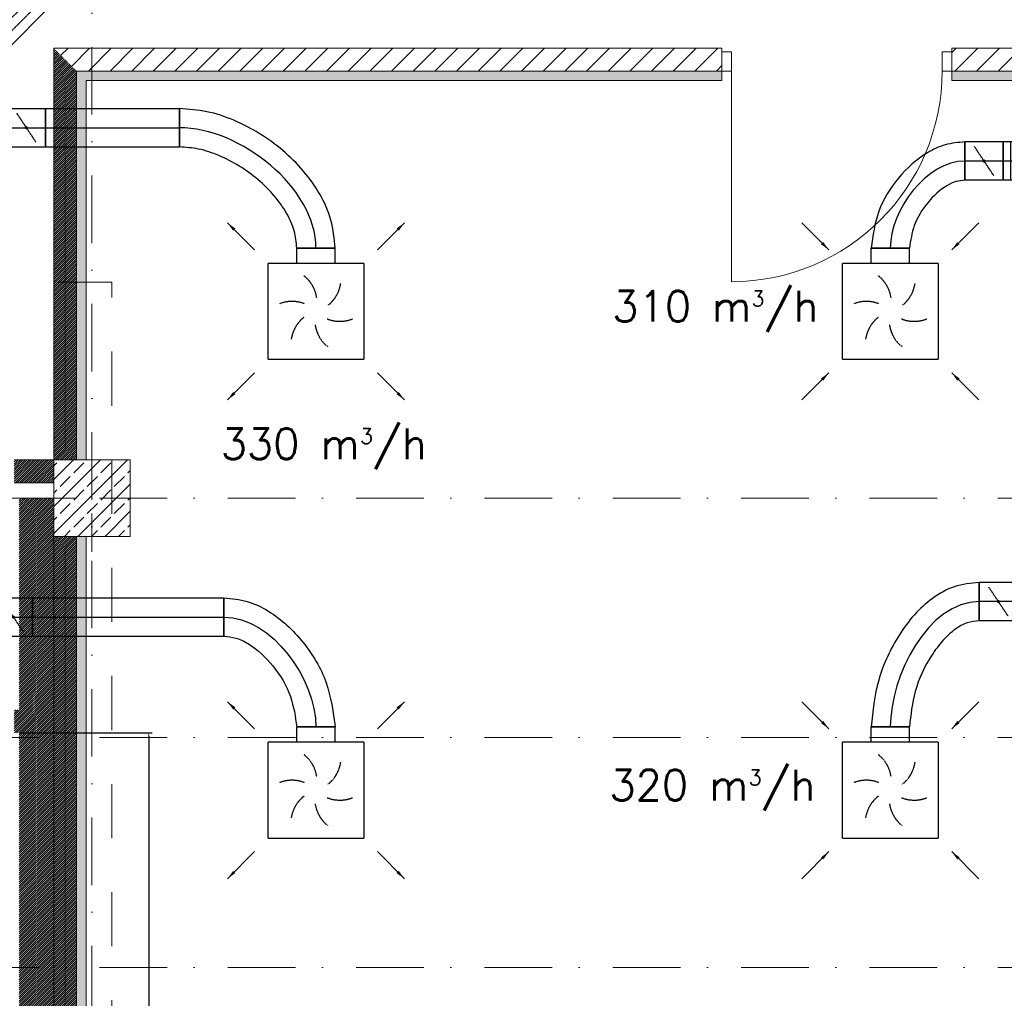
# Model space of a CAD drawing. Header units: millimetres. Extents: x -4612887 to -4536833, y -5457376 to -5415716.
# Tile 117 of 144: x -4581453 to -4576310, y -5432526 to -5427416. Entities that reach past the tile are written whole.
import ezdxf

# ---------------------------------------------------------------- set-up
doc = ezdxf.new("R2010")
doc.units = ezdxf.units.MM
doc.header["$MEASUREMENT"] = 0
for name, pattern in [('DASHDOT', [1, 0.5, -0.25, 0, -0.25]), ('DASHED', [0.75, 0.5, -0.25]), ('Kropki i Kreski', [670.277762, 352.777767, -176.388884, 0, -141.111112]), ('Przerywana', [564.444447, 282.222223, -282.222223])]:
    doc.linetypes.add(name, pattern=pattern)
doc.layers.get('0').update_dxf_attribs({"color": 8, "lineweight": 18})
for name, color, linetype, lineweight in [('FLUID-N1', 7, 'Continuous', 30), ('FLUID-N3', 7, 'Continuous', 30), ('FLUID-N3-160-ARRGR', 7, 'Continuous', 25), ('FLUID-W3', 7, 'Continuous', 30), ('FLUID-W3-160-ARRGR', 7, 'Continuous', 25), ('Osie', 8, 'Continuous', 18), ('Slupy', 8, 'Continuous', 18), ('TECHNOLOGIA', 8, 'Continuous', 18), ('Wymiarowanie', 8, 'Continuous', 18), ('Ścianki systemowe', 8, 'Continuous', 18), ('Ściany wewnętrzne', 7, 'Continuous', 18)]:
    doc.layers.add(name, color=color, linetype=linetype, lineweight=lineweight)
for name, color, linetype in [('FLUID-N1-SYM', 7, 'Continuous'), ('FLUID-N3-SYM', 7, 'Continuous'), ('FLUID-W3-SYM', 7, 'Continuous')]:
    doc.layers.add(name, color=color, linetype=linetype)
doc.styles.add('ARIAL', font='arial.ttf')
doc.styles.add('FDBES', font='simplex.shx')
doc.linetypes.add('ZIGZAG', pattern='A,0.0001,-0.2,[131,ltypeshp.shx,S=0.2,R=0,X=-0.2,Y=0],-0.4,[131,ltypeshp.shx,S=0.2,R=180,X=0.2,Y=0],-0.2', length=0.8001)
doc.dimstyles.new('FDBES', dxfattribs={"dimscale": 50, "dimtxt": 4, "dimasz": 2.5, "dimexe": 0.8, "dimexo": 2, "dimgap": 1, "dimtad": 1, "dimdsep": 46, "dimtxsty": 'FDBES', "dimcen": 2.5, "dimclrd": 4, "dimclre": 5, "dimadec": 0, "dimazin": 0, "dimtfac": 1, "dimtmove": 0, "dimatfit": 3, "dimfxl": 1, "dimarcsym": 0})
doc.dimstyles.get("Standard").update_dxf_attribs({"dimscale": 100, "dimtxt": 1, "dimasz": 0.18, "dimexe": 0.18, "dimexo": 0.0625, "dimgap": 0.09, "dimtad": 0, "dimtih": 1, "dimtoh": 1, "dimdec": 0, "dimlfac": 0.1, "dimzin": 0, "dimdsep": 46, "dimtxsty": 'ARIAL', "dimcen": 0.09, "dimclrt": 2, "dimadec": 0, "dimazin": 0, "dimtfac": 1, "dimtdec": 4, "dimtofl": 0, "dimtmove": 0, "dimatfit": 3, "dimfxl": 1, "dimtolj": 1, "dimtzin": 0, "dimarcsym": 0})
pattern_1 = [(45, (-4559356.9, -5416807.61), (-56.56854, 56.56854), [])]
pattern_2 = [(45, (-455935.69, -541680.761), (-5.656854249, 5.656854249), [])]

# ---------------------------------------------------------------- blocks, each defined once
blk = doc.blocks.new('*U1151')
at = {"color": 0, "linetype": 'ByBlock', "lineweight": -2}
for p, q in [((-250, -250), (-250, 250)), ((250, 250), (-250, 250)), ((250, 250), (250, -250)), ((-250, -250), (250, -250)), ((-100, -250), (-100, -330)), ((100, -250), (100, -330))]:
    blk.add_line(p, q, dxfattribs=at)
at = {"color": 134, "linetype": 'Continuous', "lineweight": -2}
blk.add_line((100, -330), (-100, -330), dxfattribs=at)
at = {"color": 7, "linetype": 'DASHED'}
for centre, start, end in [((-170.8, 45.8), 8.1986, 51.8014), ((-45.8, 170.8), 308.1986, 351.8014), ((-125, -125), 68.1986, 111.8014), ((45.8, -170.8), 128.1986, 171.8014), ((125, 125), 248.1986, 291.8014), ((170.8, -45.8), 188.1986, 231.8014)]:
    blk.add_arc(centre, 176.8, start, end, dxfattribs=at)
blk = doc.blocks.new('*U221')
at = {"color": 0, "linetype": 'ByBlock', "lineweight": -2}
for p, q in [((-250, -250), (-250, 250)), ((250, 250), (-250, 250)), ((250, 250), (250, -250)), ((-250, -250), (250, -250)), ((-100, -250), (-100, -330)), ((100, -250), (100, -330))]:
    blk.add_line(p, q, dxfattribs=at)
at = {"color": 134, "linetype": 'Continuous', "lineweight": -2}
blk.add_line((100, -330), (-100, -330), dxfattribs=at)
at = {"color": 7, "linetype": 'DASHED'}
for centre, start, end in [((-170.8, 45.8), 8.1986, 51.8014), ((-45.8, 170.8), 308.1986, 351.8014), ((-125, -125), 68.1986, 111.8014), ((45.8, -170.8), 128.1986, 171.8014), ((125, 125), 248.1986, 291.8014), ((170.8, -45.8), 188.1986, 231.8014)]:
    blk.add_arc(centre, 176.8, start, end, dxfattribs=at)
blk = doc.blocks.new('*U585')
at = {"color": 0, "linetype": 'ByBlock', "lineweight": -2}
for p, q in [((-250, -250), (-250, 250)), ((250, 250), (-250, 250)), ((250, 250), (250, -250)), ((-250, -250), (250, -250)), ((-100, -250), (-100, -330)), ((100, -250), (100, -330))]:
    blk.add_line(p, q, dxfattribs=at)
at = {"color": 22, "linetype": 'Continuous', "lineweight": -2}
blk.add_line((100, -330), (-100, -330), dxfattribs=at)
at = {"color": 7, "linetype": 'DASHED'}
for centre, start, end in [((-170.8, 45.8), 8.1986, 51.8014), ((-45.8, 170.8), 308.1986, 351.8014), ((-125, -125), 68.1986, 111.8014), ((45.8, -170.8), 128.1986, 171.8014), ((125, 125), 248.1986, 291.8014), ((170.8, -45.8), 188.1986, 231.8014)]:
    blk.add_arc(centre, 176.8, start, end, dxfattribs=at)
blk = doc.blocks.new('*U1147')
at = {"color": 0, "linetype": 'ByBlock', "lineweight": -2}
for p, q in [((-250, -250), (-250, 250)), ((250, 250), (-250, 250)), ((250, 250), (250, -250)), ((-250, -250), (250, -250)), ((-100, -250), (-100, -330)), ((100, -250), (100, -330))]:
    blk.add_line(p, q, dxfattribs=at)
at = {"color": 22, "linetype": 'Continuous', "lineweight": -2}
blk.add_line((100, -330), (-100, -330), dxfattribs=at)
at = {"color": 7, "linetype": 'DASHED'}
for centre, start, end in [((-170.8, 45.8), 8.1986, 51.8014), ((-45.8, 170.8), 308.1986, 351.8014), ((-125, -125), 68.1986, 111.8014), ((45.8, -170.8), 128.1986, 171.8014), ((125, 125), 248.1986, 291.8014), ((170.8, -45.8), 188.1986, 231.8014)]:
    blk.add_arc(centre, 176.8, start, end, dxfattribs=at)
blk = doc.blocks.new('*U1148')
at = {"color": 22, "linetype": 'Continuous', "lineweight": -2}
for p, q in [((-100, -100), (-100, 100)), ((100, 100), (100, -100))]:
    blk.add_line(p, q, dxfattribs=at)
at = {"color": 0, "linetype": 'ByBlock', "lineweight": -2}
for p, q in [((-100, 100), (100, 100)), ((-100, -100), (100, -100))]:
    blk.add_line(p, q, dxfattribs=at)
at = {"color": 7, "linetype": 'DASHED'}
blk.add_line((-50, 75), (50, -75), dxfattribs=at)
at = {"color": 7, "linetype": 'Continuous'}
blk.add_lwpolyline([(-4, 0, 8, 8, 1), (4, 0, 8, 8, 1)], format="xyseb", close=True, dxfattribs=at)
at = {"layer": 'FLUID-W3-SYM', "color": 7, "linetype": 'Continuous'}
blk.add_line((-100, 0), (100, 0), dxfattribs=at)
blk = doc.blocks.new('*U583')
at = {"color": 22, "linetype": 'Continuous', "lineweight": -2}
for p, q in [((-100, -100), (-100, 100)), ((100, 100), (100, -100))]:
    blk.add_line(p, q, dxfattribs=at)
at = {"color": 0, "linetype": 'ByBlock', "lineweight": -2}
for p, q in [((-100, 100), (100, 100)), ((-100, -100), (100, -100))]:
    blk.add_line(p, q, dxfattribs=at)
at = {"color": 7, "linetype": 'DASHED'}
blk.add_line((-50, 75), (50, -75), dxfattribs=at)
at = {"color": 7, "linetype": 'Continuous'}
blk.add_lwpolyline([(-4, 0, 8, 8, 1), (4, 0, 8, 8, 1)], format="xyseb", close=True, dxfattribs=at)
at = {"layer": 'FLUID-W3-SYM', "color": 7, "linetype": 'Continuous'}
blk.add_line((-100, 0), (100, 0), dxfattribs=at)
blk = doc.blocks.new('*U582')
at = {"color": 22, "linetype": 'Continuous', "lineweight": -2}
for p, q in [((-47.5, -100), (-47.5, 100)), ((47.5, 100), (47.5, -100))]:
    blk.add_line(p, q, dxfattribs=at)
at = {"color": 0, "linetype": 'ByBlock', "lineweight": -2}
for p, q in [((-47.5, 100), (47.5, 100)), ((-47.5, -100), (47.5, -100))]:
    blk.add_line(p, q, dxfattribs=at)
at = {"color": 7, "linetype": 'Continuous'}
for p, q in [((-7.5, 100), (-7.5, -100)), ((7.5, 100), (7.5, -100))]:
    blk.add_line(p, q, dxfattribs=at)
at = {"layer": 'FLUID-W3-SYM', "color": 7, "linetype": 'Continuous'}
blk.add_line((-47.5, 0), (47.5, 0), dxfattribs=at)
blk = doc.blocks.new('*U581')
at = {"color": 22, "linetype": 'Continuous', "lineweight": -2}
for p, q in [((390, 555), (390, 355)), ((100, 0), (-100, 0))]:
    blk.add_line(p, q, dxfattribs=at)
at = {"color": 22, "linetype": 'ZIGZAG', "lineweight": -2, "ltscale": 50}
for points in [[(390, 555), (286.9, 539.3), (194, 498.2), (42.6, 365.7), (-59.9, 192.7), (-100, 0)], [(390, 355), (344.9, 347.9), (295.5, 325.8), (197.5, 239.1), (125.6, 118), (100, 0)]]:
    blk.add_spline(points, degree=3, dxfattribs=at)
at = {"layer": 'FLUID-W3-SYM', "color": 7, "linetype": 'Continuous', "start_tangent": (-1, 0), "end_tangent": (0, -1)}
blk.add_spline([(390, 455), (0, 0)], degree=3, dxfattribs=at)
blk = doc.blocks.new('*U290')
at = {"color": 134, "linetype": 'Continuous', "lineweight": -2}
for p, q in [((-100, -100), (-100, 100)), ((100, 100), (100, -100))]:
    blk.add_line(p, q, dxfattribs=at)
at = {"color": 0, "linetype": 'ByBlock', "lineweight": -2}
for p, q in [((-100, 100), (100, 100)), ((-100, -100), (100, -100))]:
    blk.add_line(p, q, dxfattribs=at)
at = {"color": 7, "linetype": 'DASHED'}
blk.add_line((-50, 75), (50, -75), dxfattribs=at)
at = {"color": 7, "linetype": 'Continuous'}
blk.add_lwpolyline([(-4, 0, 8, 8, 1), (4, 0, 8, 8, 1)], format="xyseb", close=True, dxfattribs=at)
at = {"layer": 'FLUID-N3-SYM', "color": 7, "linetype": 'Continuous'}
blk.add_line((-100, 0), (100, 0), dxfattribs=at)
blk = doc.blocks.new('*U1150')
at = {"color": 134, "linetype": 'Continuous', "lineweight": -2}
for p, q in [((-500, -100), (-500, 100)), ((500, 100), (500, -100))]:
    blk.add_line(p, q, dxfattribs=at)
at = {"color": 0, "linetype": 'ByBlock', "lineweight": -2}
for p, q in [((-500, 100), (500, 100)), ((-500, -100), (500, -100))]:
    blk.add_line(p, q, dxfattribs=at)
at = {"layer": 'FLUID-N3-SYM', "color": 7, "linetype": 'Continuous'}
blk.add_line((-500, 0), (500, 0), dxfattribs=at)
blk = doc.blocks.new('*U293')
at = {"color": 134, "linetype": 'Continuous', "lineweight": -2}
for p, q in [((-100, -100), (-100, 100)), ((100, 100), (100, -100))]:
    blk.add_line(p, q, dxfattribs=at)
at = {"color": 0, "linetype": 'ByBlock', "lineweight": -2}
for p, q in [((-100, 100), (100, 100)), ((-100, -100), (100, -100))]:
    blk.add_line(p, q, dxfattribs=at)
at = {"color": 7, "linetype": 'DASHED'}
blk.add_line((-50, 75), (50, -75), dxfattribs=at)
at = {"color": 7, "linetype": 'Continuous'}
blk.add_lwpolyline([(-4, 0, 8, 8, 1), (4, 0, 8, 8, 1)], format="xyseb", close=True, dxfattribs=at)
at = {"layer": 'FLUID-N3-SYM', "color": 7, "linetype": 'Continuous'}
blk.add_line((-100, 0), (100, 0), dxfattribs=at)
blk = doc.blocks.new('*U295')
at = {"color": 134, "linetype": 'Continuous', "lineweight": -2}
for p, q in [((-350, -100), (-350, 100)), ((350, 100), (350, -100))]:
    blk.add_line(p, q, dxfattribs=at)
at = {"color": 0, "linetype": 'ByBlock', "lineweight": -2}
for p, q in [((-350, 100), (350, 100)), ((-350, -100), (350, -100))]:
    blk.add_line(p, q, dxfattribs=at)
at = {"layer": 'FLUID-N3-SYM', "color": 7, "linetype": 'Continuous'}
blk.add_line((-350, 0), (350, 0), dxfattribs=at)
blk = doc.blocks.new('*U296')
at = {"color": 134, "linetype": 'Continuous', "lineweight": -2}
for p, q in [((0, -100), (0, 100)), ((813.2, -629), (613.2, -629))]:
    blk.add_line(p, q, dxfattribs=at)
at = {"color": 134, "linetype": 'ZIGZAG', "lineweight": -2, "ltscale": 50}
for points in [[(813.2, -629), (791.5, -482.7), (733.2, -347.4), (647.2, -225.8), (540.2, -119.4), (417.4, -30.3), (283.8, 38.5), (143.4, 83.6), (0, 100)], [(613.2, -629), (599.7, -539.2), (559.5, -446.5), (495.1, -355.6), (410.8, -271.9), (312.5, -200.6), (206.6, -145.9), (100, -111.6), (0, -100)]]:
    blk.add_spline(points, degree=3, dxfattribs=at)
at = {"layer": 'FLUID-N3-SYM', "color": 7, "linetype": 'Continuous', "start_tangent": (0, 1), "end_tangent": (-1, 0)}
blk.add_spline([(713.2, -629), (0, 0)], degree=3, dxfattribs=at)
blk = doc.blocks.new('*U973')
at = {"color": 162, "linetype": 'Continuous', "lineweight": -2}
for p, q in [((-1750, -50), (-1750, 50)), ((1750, 50), (1750, -50))]:
    blk.add_line(p, q, dxfattribs=at)
at = {"color": 0, "linetype": 'ByBlock', "lineweight": -2}
for p, q in [((-1750, 50), (1750, 50)), ((-1750, -50), (1750, -50))]:
    blk.add_line(p, q, dxfattribs=at)
at = {"layer": 'FLUID-N1-SYM', "color": 7, "linetype": 'DASHDOT'}
blk.add_line((-1750, 0), (1750, 0), dxfattribs=at)
blk = doc.blocks.new('*U1149')
at = {"color": 22, "linetype": 'Continuous', "lineweight": -2}
for p, q in [((465, 755), (465, 555)), ((100, 0), (-100, 0))]:
    blk.add_line(p, q, dxfattribs=at)
at = {"color": 22, "linetype": 'ZIGZAG', "lineweight": -2, "ltscale": 50}
for points in [[(465, 755), (334.4, 732), (220.9, 671.4), (125.8, 585.2), (47.7, 481.5), (-60.6, 244.6), (-100, 0)], [(465, 555), (401.9, 543.7), (337.9, 509.2), (274.6, 451.5), (216.5, 374.3), (130.6, 186), (100, 0)]]:
    blk.add_spline(points, degree=3, dxfattribs=at)
at = {"layer": 'FLUID-W3-SYM', "color": 7, "linetype": 'Continuous', "start_tangent": (-1, 0), "end_tangent": (0, -1)}
blk.add_spline([(465, 655), (0, 0)], degree=3, dxfattribs=at)
blk = doc.blocks.new('*U1152')
at = {"color": 134, "linetype": 'Continuous', "lineweight": -2}
for p, q in [((-480.7, 474), (-480.7, 674)), ((100, 0), (-100, 0))]:
    blk.add_line(p, q, dxfattribs=at)
at = {"color": 134, "linetype": 'ZIGZAG', "lineweight": -2, "ltscale": 50}
for points in [[(-480.7, 674), (-358.8, 655.1), (-248.6, 605), (-68.4, 442.7), (53.1, 231.3), (100, 0)], [(-480.7, 474), (-418, 464), (-352.1, 433.8), (-225.2, 318.5), (-133.2, 158.6), (-100, 0)]]:
    blk.add_spline(points, degree=3, dxfattribs=at)
at = {"layer": 'FLUID-N3-SYM', "color": 7, "linetype": 'Continuous', "start_tangent": (1, 0), "end_tangent": (0, -1)}
blk.add_spline([(-480.7, 574), (0, 0)], degree=3, dxfattribs=at)
blk = doc.blocks.new('*D1173')
at = {"layer": 'Defpoints', "color": 0}
for p in [(-4581455.7, -5431139), (-4580779.3, -5431139), (-4581455.7, -5436608.5)]:
    blk.add_point(p, dxfattribs=at)
at = {"layer": 'Wymiarowanie', "color": 0, "lineweight": -2}
for p, q in [((-4581449.4, -5431139), (-4580761.3, -5431139)), ((-4580779.3, -5431157), (-4580779.3, -5433813.9)), ((-4580779.3, -5436590.5), (-4580779.3, -5433933.6)), ((-4581449.4, -5436608.5), (-4580761.3, -5436608.5))]:
    blk.add_line(p, q, dxfattribs=at)
at = {"layer": 'Wymiarowanie', "color": 0}
for points in [[(-4580776.3, -5431157), (-4580782.3, -5431157), (-4580779.3, -5431139)], [(-4580782.3, -5436590.5), (-4580776.3, -5436590.5), (-4580779.3, -5436608.5)]]:
    blk.add_solid(points, dxfattribs=at)
at = {"layer": 'Wymiarowanie', "color": 2, "insert": (-4580779.3, -5433873.8), "char_height": 100, "attachment_point": 5, "style": 'ARIAL'}
blk.add_mtext('\\A1;547', dxfattribs=at)

msp = doc.modelspace()

# ---------------------------------------------------------------- hatches: boundary and pattern name
at = {"layer": 'Slupy', "linetype": 'Continuous'}
h = msp.add_hatch(dxfattribs=at)
h.set_pattern_fill('BETON_ZBROJONY', color=8, style=0, pattern_type=2)
h.set_pattern_definition([(45, (-4559356.9, -5416807.61), (-70.71068, 70.71068), []), (45, (-4559392.25, -5416772.26), (-70.71068, 70.71068), [75, -25])])
h.paths.add_polyline_path([(-4581275.7, -5430114.1), (-4580875.7, -5430114.1), (-4580875.7, -5429714.1), (-4581275.7, -5429714.1)])
at = {"layer": 'Ścianki systemowe', "linetype": 'Continuous'}
for points in [[(-4581105.7, -5427734.1), (-4577784.9, -5427734.1), (-4577784.9, -5427684.1), (-4581155.7, -5427684.1)], [(-4581155.7, -5429714.1), (-4581105.7, -5429714.1), (-4581105.7, -5427734.1), (-4581155.7, -5427684.1)], [(-4576584.9, -5427734.1), (-4575250.7, -5427734.1), (-4575200.7, -5427684.1), (-4576584.9, -5427684.1)], [(-4581155.7, -5436714.1), (-4581105.7, -5436714.1), (-4581105.7, -5430114.1), (-4581155.7, -5430114.1)]]:
    msp.add_hatch(color=8, dxfattribs=at).paths.add_polyline_path(points)
at = {"layer": 'Ściany wewnętrzne', "linetype": 'Continuous'}
h = msp.add_hatch(dxfattribs=at)
h.set_pattern_fill('BLOCZKI_CERAMICZNE', color=8, style=0, pattern_type=2)
h.set_pattern_definition(pattern_1)
h.paths.add_polyline_path([(-4581275.7, -5427564.1), (-4581155.7, -5427684.1), (-4577784.9, -5427684.1), (-4577784.9, -5427584.1), (-4577784.9, -5427564.1)])
h = msp.add_hatch(dxfattribs=at)
h.set_pattern_fill('BLOCZKI_CERAMICZNE', color=8, scale=0.1, style=0, pattern_type=2)
h.set_pattern_definition(pattern_2)
h.paths.add_polyline_path([(-4581275.7, -5429714.1), (-4581155.7, -5429714.1), (-4581155.7, -5427684.1), (-4581275.7, -5427564.1)])
h = msp.add_hatch(dxfattribs=at)
h.set_pattern_fill('BLOCZKI_CERAMICZNE', color=8, style=0, pattern_type=2)
h.set_pattern_definition(pattern_1)
h.paths.add_polyline_path([(-4576584.9, -5427564.1), (-4576584.9, -5427584.1), (-4576584.9, -5427684.1), (-4573975.7, -5427684.1), (-4573975.7, -5427664.1), (-4573975.7, -5427564.1)])
h = msp.add_hatch(dxfattribs=at)
h.set_pattern_fill('BLOCZKI_CERAMICZNE', color=8, scale=0.1, style=0, pattern_type=2)
h.set_pattern_definition([(45, (-5041082.6295, -5975265.876), (-5.65685425, 5.65685425), [])])
h.paths.add_polyline_path([(-4583415.1, -5429958.7), (-4583330.2, -5430043.6), (-4584450.7, -5431164.1), (-4584620.5, -5431164.1)])
h.paths.add_polyline_path([(-4585143.5, -5431694), (-4585146.9, -5431690.6), (-4584620.5, -5431164.1), (-4584450.7, -5431164.1), (-4585062.1, -5431775.4)])
h.paths.add_polyline_path([(-4581455.7, -5433585.1), (-4581455.7, -5432364.1), (-4581275.7, -5432364.1), (-4581275.7, -5433585.1), (-4581418.9, -5433585.1)])
h.paths.add_polyline_path([(-4581455.7, -5432364.1), (-4581455.7, -5431164.1), (-4581275.7, -5431164.1), (-4581275.7, -5432364.1)])
h.paths.add_polyline_path([(-4583273.7, -5429817.3), (-4583170.5, -5429714.1), (-4582481.7, -5429714.1), (-4582481.7, -5429834.1), (-4583120.7, -5429834.1), (-4583188.8, -5429902.2)])
edge = h.paths.add_edge_path()
edge.add_line((-4583694.4, -5431139), (-4583574.4, -5431019))
edge.add_line((-4583574.4, -5431019), (-4582569.2, -5431019))
edge.add_spline(control_points=[(-4582569.2, -5431019), (-4582565.8, -5431049.1), (-4582562.8, -5431089.1), (-4582560.8, -5431129.2), (-4582560.3, -5431139)], knot_values=[571.189489, 571.189489, 571.189489, 571.189489, 661.847014, 691.458491, 691.458491, 691.458491, 691.458491], degree=3, periodic=0)
edge.add_line((-4582560.3, -5431139), (-4583694.4, -5431139))
h.paths.add_polyline_path([(-4581455.7, -5431164.1), (-4581455.7, -5430635.1), (-4581386.4, -5430635.1), (-4581275.7, -5430635.1), (-4581275.7, -5431164.1)])
h.paths.add_polyline_path([(-4581455.7, -5430435.1), (-4581455.7, -5429914.1), (-4581275.7, -5429914.1), (-4581275.7, -5430114.1), (-4581275.7, -5430435.1), (-4581386.4, -5430435.1)])
h.paths.add_polyline_path([(-4584425.7, -5431139), (-4584305.7, -5431019), (-4583857.2, -5431019), (-4583977.2, -5431139)])
h.paths.add_polyline_path([(-4583977.2, -5431139), (-4583857.2, -5431019), (-4583715.8, -5431019), (-4583835.8, -5431139)])
h.paths.add_polyline_path([(-4583835.8, -5431139), (-4583715.8, -5431019), (-4583574.4, -5431019), (-4583694.4, -5431139)])
h.paths.add_polyline_path([(-4583415.1, -5429958.7), (-4583370.5, -5429914.1), (-4583318.3, -5429914.1), (-4583259.5, -5429972.9), (-4583330.2, -5430043.6)])
h.paths.add_polyline_path([(-4583344.4, -5429888), (-4583273.7, -5429817.3), (-4583188.8, -5429902.2), (-4583200.7, -5429914.1), (-4583318.3, -5429914.1)])
h.paths.add_polyline_path([(-4581386.4, -5430535.1), (-4581386.4, -5430435.1), (-4581275.7, -5430435.1), (-4581275.7, -5430535.1), (-4581386.4, -5430535.1)])
h.paths.add_polyline_path([(-4581386.4, -5430635.1), (-4581386.4, -5430535.1), (-4581275.7, -5430535.1), (-4581275.7, -5430635.1), (-4581386.4, -5430635.1)])
edge = h.paths.add_edge_path()
edge.add_line((-4582569.2, -5431019), (-4582481.7, -5431019))
edge.add_line((-4582481.7, -5431019), (-4582481.7, -5431139))
edge.add_line((-4582481.7, -5431139), (-4582560.3, -5431139))
edge.add_spline(control_points=[(-4582560.3, -5431139), (-4582560.8, -5431129.2), (-4582562.8, -5431089.1), (-4582565.8, -5431049.1), (-4582569.2, -5431019)], knot_values=[571.189489, 571.189489, 571.189489, 571.189489, 600.800966, 691.458491, 691.458491, 691.458491, 691.458491], degree=3, periodic=0)
h.paths.add_polyline_path([(-4581455.7, -5430535.1), (-4581455.7, -5430435.1), (-4581386.4, -5430435.1), (-4581386.4, -5430535.1)])
h.paths.add_polyline_path([(-4581455.7, -5430635.1), (-4581455.7, -5430535.1), (-4581386.4, -5430535.1), (-4581386.4, -5430635.1)])
h.paths.add_polyline_path([(-4581455.7, -5431139), (-4581481.7, -5431139), (-4581481.7, -5431119), (-4581481.7, -5431019), (-4581455.7, -5431019)])
h.paths.add_polyline_path([(-4583344.4, -5429888), (-4583318.3, -5429914.1), (-4583370.5, -5429914.1)])
h = msp.add_hatch(dxfattribs=at)
h.set_pattern_fill('BLOCZKI_CERAMICZNE', color=8, scale=0.1, style=0, pattern_type=2)
h.set_pattern_definition(pattern_2)
h.paths.add_polyline_path([(-4581481.7, -5429734.1), (-4581481.7, -5429834.1), (-4581275.7, -5429834.1), (-4581275.7, -5429714.1), (-4581481.7, -5429714.1)])
h = msp.add_hatch(dxfattribs=at)
h.set_pattern_fill('BLOCZKI_CERAMICZNE', color=8, scale=0.1, style=0, pattern_type=2)
h.set_pattern_definition(pattern_2)
h.paths.add_polyline_path([(-4581275.7, -5436714.1), (-4581155.7, -5436714.1), (-4581155.7, -5430114.1), (-4581275.7, -5430114.1)])

# ---------------------------------------------------------------- linework, layer by layer
at = {"layer": 'Osie', "color": 8, "linetype": 'Kropki i Kreski'}
for p, q in [((-4581075.7, -5450704.9), (-4581075.7, -5422757.6)), ((-4551857, -5429914.1), (-4607179.5, -5429914.1)), ((-4551857, -5431164.1), (-4607179.5, -5431164.1)), ((-4551857, -5432364.1), (-4607179.5, -5432364.1))]:
    msp.add_line(p, q, dxfattribs=at)
at = {"layer": 'Slupy', "color": 8, "linetype": 'Continuous'}
for p, q in [((-4581075.7, -5429834.1), (-4581075.7, -5429634.1)), ((-4581155.7, -5429914.1), (-4581355.7, -5429914.1)), ((-4580995.7, -5429914.1), (-4580795.7, -5429914.1)), ((-4581075.7, -5429994.1), (-4581075.7, -5430194.1))]:
    msp.add_line(p, q, dxfattribs=at)
at = {"layer": 'Slupy', "color": 8, "linetype": 'Continuous', "flags": 128}
msp.add_lwpolyline([(-4581275.7, -5430114.1), (-4580875.7, -5430114.1), (-4580875.7, -5429714.1), (-4581275.7, -5429714.1)], close=True, dxfattribs=at)
at = {"layer": 'Slupy', "color": 8, "linetype": 'Continuous'}
msp.add_point((-4581075.7, -5429914.1), dxfattribs=at)
at = {"layer": 'TECHNOLOGIA', "color": 10, "linetype": 'Przerywana'}
msp.add_lwpolyline([(-4588379.1, -5437333.9), (-4580971.9, -5437333.9), (-4580971.9, -5428786.7), (-4583649.1, -5428786.7), (-4588379.1, -5433488.2), (-4588379.1, -5437333.9)], dxfattribs=at)
at = {"layer": 'Ścianki systemowe', "color": 8, "linetype": 'Continuous', "flags": 128}
for points in [[(-4577784.9, -5427684.1), (-4581155.7, -5427684.1)], [(-4581155.7, -5427684.1), (-4581155.7, -5429714.1)], [(-4581105.7, -5427734.1), (-4577784.9, -5427734.1)], [(-4581105.7, -5429714.1), (-4581105.7, -5427734.1)], [(-4577784.9, -5427734.1), (-4577784.9, -5427684.1)], [(-4575200.7, -5427684.1), (-4576584.9, -5427684.1)], [(-4576584.9, -5427684.1), (-4576584.9, -5427734.1)], [(-4576584.9, -5427734.1), (-4575250.7, -5427734.1)], [(-4581155.7, -5430114.1), (-4581155.7, -5436714.1)], [(-4581105.7, -5436714.1), (-4581105.7, -5430114.1)]]:
    msp.add_lwpolyline(points, dxfattribs=at)
at = {"layer": 'Ściany wewnętrzne', "color": 8, "linetype": 'Continuous'}
for p, q in [((-4577784.9, -5427584.1), (-4577784.9, -5427564.1)), ((-4576584.9, -5427584.1), (-4576584.9, -5427564.1)), ((-4577784.9, -5427684.1), (-4577784.9, -5427584.1)), ((-4577734.9, -5427584.1), (-4577784.9, -5427584.1)), ((-4577784.9, -5427584.1), (-4577784.9, -5427684.1)), ((-4577784.9, -5427684.1), (-4577784.9, -5427584.1)), ((-4577734.9, -5427684.1), (-4577734.9, -5427584.1)), ((-4576584.9, -5427584.1), (-4576634.9, -5427584.1)), ((-4576634.9, -5427584.1), (-4576634.9, -5427684.1)), ((-4576584.9, -5427684.1), (-4576584.9, -5427584.1)), ((-4576584.9, -5427684.1), (-4576584.9, -5427584.1)), ((-4576584.9, -5427684.1), (-4576584.9, -5427584.1)), ((-4577784.9, -5427684.1), (-4577734.9, -5427684.1)), ((-4577734.9, -5427684.1), (-4577734.9, -5428784.1)), ((-4576634.9, -5427684.1), (-4576584.9, -5427684.1))]:
    msp.add_line(p, q, dxfattribs=at)
at = {"layer": 'Ściany wewnętrzne', "color": 8, "linetype": 'Continuous', "flags": 128}
for points in [[(-4577784.9, -5427564.1), (-4581275.7, -5427564.1)], [(-4581275.7, -5427564.1), (-4581275.7, -5429714.1)], [(-4573975.7, -5427564.1), (-4576584.9, -5427564.1)], [(-4581155.7, -5427684.1), (-4577784.9, -5427684.1)], [(-4581155.7, -5429714.1), (-4581155.7, -5427684.1)], [(-4576584.9, -5427684.1), (-4575200.7, -5427684.1)], [(-4581275.7, -5429714.1), (-4581481.7, -5429714.1)], [(-4581481.7, -5429834.1), (-4581275.7, -5429834.1)], [(-4581275.7, -5429834.1), (-4581275.7, -5436789.1)], [(-4581155.7, -5436714.1), (-4581155.7, -5430114.1)]]:
    msp.add_lwpolyline(points, dxfattribs=at)
at = {"layer": 'Ściany wewnętrzne', "color": 8, "linetype": 'Continuous'}
msp.add_arc((-4577734.9, -5427684.1), 1100, 270, 0, dxfattribs=at)

# ---------------------------------------------------------------- block references
at = {"layer": 'FLUID-N1', "color": 162, "linetype": 'Continuous', "rotation": 45}
msp.add_blockref('*U973', (-4581900, -5427879.6), dxfattribs=at)
at = {"layer": 'FLUID-N3', "color": 134, "linetype": 'Continuous'}
for name, p in [('*U293', (-4581418.9, -5427980.1)), ('*U295', (-4580968.9, -5427980.1)), ('*U296', (-4580618.9, -5427980.1)), ('*U290', (-4581486.4, -5430535.1)), ('*U1150', (-4580886.4, -5430535.1)), ('*U1152', (-4579905.7, -5431109.1))]:
    msp.add_blockref(name, p, dxfattribs=at)
at = {"layer": 'FLUID-N3', "color": 134, "linetype": 'Continuous', "rotation": 180}
for name, p in [('*U221', (-4579905.7, -5428939.1)), ('*U1151', (-4579905.7, -5431439.1))]:
    msp.add_blockref(name, p, dxfattribs=at)
at = {"layer": 'FLUID-W3', "color": 22, "linetype": 'Continuous'}
for name, p in [('*U581', (-4576905.7, -5428609.1)), ('*U1149', (-4576905.7, -5431109.1))]:
    msp.add_blockref(name, p, dxfattribs=at)
at = {"layer": 'FLUID-W3', "color": 22, "linetype": 'Continuous', "rotation": 180}
for name, p in [('*U583', (-4576415.7, -5428154.1)), ('*U582', (-4576268.2, -5428154.1)), ('*U585', (-4576905.7, -5428939.1)), ('*U1148', (-4576340.7, -5430454.1)), ('*U1147', (-4576905.7, -5431439.1))]:
    msp.add_blockref(name, p, dxfattribs=at)

# ---------------------------------------------------------------- texts
at = {"layer": 'FLUID-N3-160-ARRGR', "color": 60, "insert": (-4579864.8, -5429656.6), "char_height": 160, "attachment_point": 5, "style": 'FDBES'}
msp.add_mtext('330 m{\\A2;\\H0.5x;3}/h\\P', dxfattribs=at)
at = {"layer": 'FLUID-W3-160-ARRGR', "color": 60, "char_height": 160, "attachment_point": 5, "style": 'FDBES'}
for s, insert in [('310 m{\\A2;\\H0.5x;3}/h\\P', (-4577819.5, -5428939.1)), ('320 m{\\A2;\\H0.5x;3}/h\\P', (-4577834.7, -5431439.1))]:
    msp.add_mtext(s, dxfattribs=dict(at, insert=insert))

# ---------------------------------------------------------------- dimensions: what is measured, and where the dimension line sits
at = {"layer": 'Wymiarowanie', "color": 2}
dim = msp.add_linear_dim(base=(-4580779.3, -5431139), p1=(-4581455.7, -5436608.5), p2=(-4581455.7, -5431139), angle=90, dimstyle='Standard', dxfattribs=at)
dim.commit()
dim.dimension.update_dxf_attribs({"geometry": '*D1173', "text_midpoint": (-4580779.3, -5433873.8)})

# ---------------------------------------------------------------- leaders
at = {"layer": 'FLUID-N3-160-ARRGR'}
for points in [[(-4580367.8, -5428477), (-4580226.4, -5428618.4)], [(-4579443.6, -5428477), (-4579585, -5428618.4)], [(-4580367.8, -5429401.2), (-4580226.4, -5429259.8)], [(-4579443.6, -5429401.2), (-4579585, -5429259.8)], [(-4580367.8, -5430977), (-4580226.4, -5431118.4)], [(-4579443.6, -5430977), (-4579585, -5431118.4)], [(-4580367.8, -5431901.2), (-4580226.4, -5431759.8)], [(-4579443.6, -5431901.2), (-4579585, -5431759.8)]]:
    msp.add_leader(points, dimstyle='FDBES', override={"dimscale": 20, "dimclrd": 7}, dxfattribs=at)
at = {"layer": 'FLUID-W3-160-ARRGR'}
for points in [[(-4577226.4, -5428618.4), (-4577367.8, -5428477)], [(-4576585, -5428618.4), (-4576443.6, -5428477)], [(-4577226.4, -5429259.8), (-4577367.8, -5429401.2)], [(-4576585, -5429259.8), (-4576443.6, -5429401.2)], [(-4577226.4, -5431118.4), (-4577367.8, -5430977)], [(-4576585, -5431118.4), (-4576443.6, -5430977)], [(-4577226.4, -5431759.8), (-4577367.8, -5431901.2)], [(-4576585, -5431759.8), (-4576443.6, -5431901.2)]]:
    msp.add_leader(points, dimstyle='FDBES', override={"dimscale": 20, "dimclrd": 7}, dxfattribs=at)

doc.saveas('drawing.dxf')
